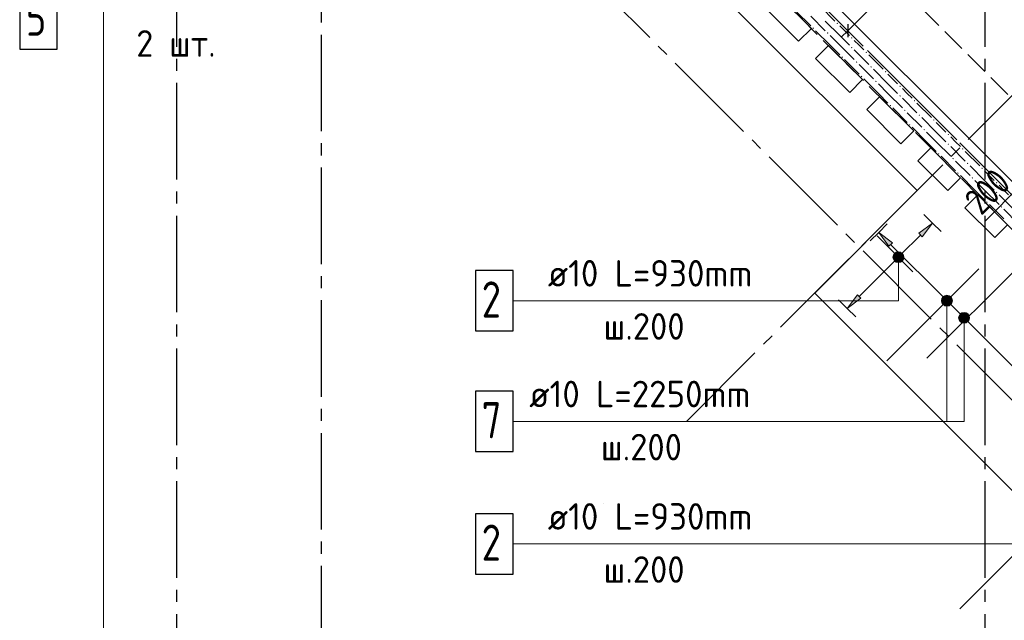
# Model space of a CAD drawing. Header units: millimetres. Extents: x 0 to 43617, y 0 to 59400.
# Tile 3 of 45: x 6625 to 14785, y 12268 to 17244. Entities that reach past the tile are written whole.
import ezdxf

# ---------------------------------------------------------------- set-up
doc = ezdxf.new("R2010")
doc.units = ezdxf.units.MM
doc.linetypes.add('______2', pattern=[270, 200, -70])
doc.linetypes.add('______5', pattern=[1100, 800, -100, 100, -100])
for name, color, linetype, lineweight in [('Standard', 7, 'Continuous', 25), ('Обрамление П-обр. равн.', 7, 'Continuous', 25), ('Оси', 40, '______5', 18), ('Позиционная метка линия выноска', 7, 'Continuous', 13), ('Позиционная метка номер позиции', 7, 'Continuous', 13), ('Примечания', 7, 'Continuous', 25), ('Фиксатор', 7, 'Continuous', 25)]:
    doc.layers.add(name, color=color, linetype=linetype, lineweight=lineweight)
doc.layers.add('ЖБ Перекрытие верхний уровень', color=7, linetype='Continuous', lineweight=25, true_color=0xe0e0ff)
doc.layers.add('ЖБ Стена верхний уровень', color=7, linetype='Continuous', lineweight=25, true_color=0x006e00)
doc.styles.add('GOST 2.304-81', font='txt')
doc.styles.add('ISOCPEUR', font='txt')

msp = doc.modelspace()

# ---------------------------------------------------------------- hatches: boundary and pattern name
at = {"layer": 'ЖБ Стена верхний уровень', "linetype": 'Continuous', "lineweight": 18, "transparency": 33554687}
for points in [[(13394.5, 17213.1), (13401, 17219.6), (13407.5, 17213.1), (13401, 17206.6)], [(13194.5, 17173.1), (13201, 17179.6), (13207.5, 17173.1), (13201, 17166.6)], [(13314.5, 17133.1), (13321, 17139.6), (13327.5, 17133.1), (13321, 17126.6)], [(13514.5, 17093.1), (13521, 17099.6), (13527.5, 17093.1), (13521, 17086.6)], [(13514.5, 17013.1), (13521, 17019.6), (13527.5, 17013.1), (13521, 17006.6)], [(13634.5, 16973.1), (13641, 16979.6), (13647.4, 16973.1), (13641, 16966.6)], [(13434.5, 16933.1), (13441, 16939.6), (13447.4, 16933.1), (13441, 16926.6)], [(13554.4, 16893.1), (13560.9, 16899.6), (13567.4, 16893.1), (13560.9, 16886.6)], [(13674.5, 16853.1), (13681, 16859.6), (13687.5, 16853.1), (13681, 16846.6)], [(13794.5, 16813.1), (13801, 16819.6), (13807.5, 16813.1), (13801, 16806.6)], [(13594.5, 16773.1), (13601, 16779.6), (13607.5, 16773.1), (13601, 16766.6)], [(13714.5, 16733.1), (13721, 16739.6), (13727.5, 16733.1), (13721, 16726.6)], [(13914.5, 16693.1), (13921, 16699.6), (13927.5, 16693.1), (13921, 16686.6)], [(13914.5, 16613.1), (13921, 16619.6), (13927.5, 16613.1), (13921, 16606.6)], [(14034.5, 16573.1), (14041, 16579.6), (14047.4, 16573.1), (14041, 16566.6)], [(13834.5, 16533.1), (13841, 16539.6), (13847.4, 16533.1), (13841, 16526.6)], [(13954.4, 16493.1), (13960.9, 16499.6), (13967.4, 16493.1), (13960.9, 16486.6)], [(14074.5, 16453.1), (14081, 16459.6), (14087.5, 16453.1), (14081, 16446.6)], [(14194.5, 16413.1), (14201, 16419.6), (14207.5, 16413.1), (14201, 16406.6)], [(13994.5, 16373.1), (14001, 16379.6), (14007.5, 16373.1), (14001, 16366.6)], [(14114.5, 16333.1), (14121, 16339.6), (14127.5, 16333.1), (14121, 16326.6)], [(14314.5, 16293.1), (14321, 16299.6), (14327.5, 16293.1), (14321, 16286.6)], [(14314.5, 16213.1), (14321, 16219.6), (14327.5, 16213.1), (14321, 16206.6)], [(14434.5, 16173.1), (14441, 16179.6), (14447.4, 16173.1), (14441, 16166.6)], [(14234.5, 16133.1), (14241, 16139.6), (14247.4, 16133.1), (14241, 16126.6)], [(14354.4, 16093.1), (14360.9, 16099.6), (14367.4, 16093.1), (14360.9, 16086.6)], [(14474.5, 16053.1), (14481, 16059.6), (14487.5, 16053.1), (14481, 16046.6)], [(14594.5, 16013.1), (14601, 16019.6), (14607.5, 16013.1), (14601, 16006.6)], [(14394.5, 15973.1), (14401, 15979.6), (14407.5, 15973.1), (14401, 15966.6)], [(14514.5, 15933.1), (14521, 15939.6), (14527.5, 15933.1), (14521, 15926.6)], [(14714.5, 15893.1), (14721, 15899.6), (14727.5, 15893.1), (14721, 15886.6)], [(14714.5, 15813.1), (14721, 15819.6), (14727.5, 15813.1), (14721, 15806.6)], [(14634.5, 15733.1), (14641, 15739.6), (14647.4, 15733.1), (14641, 15726.6)], [(14754.4, 15693.1), (14760.9, 15699.6), (14767.4, 15693.1), (14760.9, 15686.6)]]:
    msp.add_hatch(color=7, dxfattribs=at).paths.add_polyline_path(points, flags=16)
at = {"layer": 'Обрамление П-обр. равн.', "linetype": 'Continuous', "lineweight": 13, "transparency": 33554687}
for points in [[(14105.1, 15446.1), (14189.9, 15559.3), (14076.8, 15474.4)], [(13863.8, 15287.9), (13938.9, 15244.6), (13875.3, 15308.3)], [(13863.8, 15265), (13918.5, 15233.2), (13863.8, 15287.9)], [(13863.8, 15287.9), (13918.5, 15233.2), (13938.9, 15244.6)], [(13895.6, 15233.2), (13863.8, 15265), (13875.3, 15244.6)], [(13863.8, 15265), (13895.6, 15233.2), (13918.5, 15233.2)], [(13875.3, 15308.3), (13950.3, 15265), (13895.6, 15319.7)], [(13875.3, 15308.3), (13938.9, 15244.6), (13950.3, 15265)], [(13895.6, 15319.7), (13950.3, 15265), (13950.3, 15287.9)], [(13895.6, 15319.7), (13950.3, 15287.9), (13918.5, 15319.7)], [(13918.5, 15319.7), (13950.3, 15287.9), (13938.9, 15308.3)], [(14266.4, 14927.3), (14298.3, 14959.1), (14277.9, 14947.6)], [(14298.3, 14959.1), (14266.4, 14927.3), (14266.4, 14904.4)], [(14298.3, 14959.1), (14266.4, 14904.4), (14321.2, 14959.1)], [(14321.2, 14959.1), (14266.4, 14904.4), (14277.9, 14884)], [(14321.2, 14959.1), (14277.9, 14884), (14341.5, 14947.6)], [(14341.5, 14947.6), (14277.9, 14884), (14298.3, 14872.5)], [(14341.5, 14947.6), (14298.3, 14872.5), (14353, 14927.3)], [(14353, 14927.3), (14298.3, 14872.5), (14321.2, 14872.5)], [(14353, 14927.3), (14321.2, 14872.5), (14353, 14904.4)], [(14353, 14904.4), (14321.2, 14872.5), (14341.5, 14884)]]:
    msp.add_hatch(color=7, dxfattribs=at).paths.add_polyline_path(points)
for points in [[(13828.9, 15368.4), (13744, 15481.5), (13857.2, 15396.7)], [(13595.9, 14937), (13482.8, 14852.2), (13567.7, 14965.3)]]:
    msp.add_hatch(color=7, dxfattribs=at).paths.add_polyline_path(points, flags=16)
at = {"layer": 'Позиционная метка номер позиции', "linetype": 'Continuous', "lineweight": 13, "transparency": 33554687}
for points in [[(13945.8, 15298.9), (13868.4, 15298.9), (13862.1, 15276.4)], [(13945.8, 15298.9), (13862.1, 15276.4), (13952.1, 15276.4)], [(13952.1, 15276.4), (13862.1, 15276.4), (13868.4, 15253.9)], [(13929.6, 15315.1), (13884.6, 15315.1), (13868.4, 15298.9)], [(13929.6, 15315.1), (13868.4, 15298.9), (13945.8, 15298.9)], [(13952.1, 15276.4), (13868.4, 15253.9), (13945.8, 15253.9)], [(13884.6, 15315.1), (13929.6, 15315.1), (13907.1, 15321.4)], [(13945.8, 15253.9), (13868.4, 15253.9), (13884.6, 15237.7)], [(13945.8, 15253.9), (13884.6, 15237.7), (13929.6, 15237.7)], [(13929.6, 15237.7), (13884.6, 15237.7), (13907.1, 15231.4)], [(14348.4, 14938.3), (14271, 14938.3), (14264.7, 14915.8)], [(14348.4, 14938.3), (14264.7, 14915.8), (14354.7, 14915.8)], [(14332.2, 14954.5), (14287.2, 14954.5), (14271, 14938.3)], [(14332.2, 14954.5), (14271, 14938.3), (14348.4, 14938.3)], [(14287.2, 14954.5), (14332.2, 14954.5), (14309.7, 14960.8)], [(14354.7, 14915.8), (14264.7, 14915.8), (14271, 14893.3)], [(14354.7, 14915.8), (14271, 14893.3), (14348.4, 14893.3)], [(14348.4, 14893.3), (14271, 14893.3), (14287.2, 14877.1)], [(14348.4, 14893.3), (14287.2, 14877.1), (14332.2, 14877.1)], [(14332.2, 14877.1), (14287.2, 14877.1), (14309.7, 14870.8)], [(14489.8, 14796.9), (14412.4, 14796.9), (14406.1, 14774.4)], [(14489.8, 14796.9), (14406.1, 14774.4), (14496.1, 14774.4)], [(14496.1, 14774.4), (14406.1, 14774.4), (14412.4, 14751.9)], [(14473.6, 14813.1), (14428.6, 14813.1), (14412.4, 14796.9)], [(14473.6, 14813.1), (14412.4, 14796.9), (14489.8, 14796.9)], [(14496.1, 14774.4), (14412.4, 14751.9), (14489.8, 14751.9)], [(14428.6, 14813.1), (14473.6, 14813.1), (14451.1, 14819.4)], [(14489.8, 14751.9), (14412.4, 14751.9), (14428.6, 14735.7)], [(14489.8, 14751.9), (14428.6, 14735.7), (14473.6, 14735.7)], [(14473.6, 14735.7), (14428.6, 14735.7), (14451.1, 14729.4)]]:
    msp.add_hatch(color=7, dxfattribs=at).paths.add_polyline_path(points)

# ---------------------------------------------------------------- linework, layer by layer
at = {"layer": 'Standard', "color": 7, "linetype": 'Continuous', "lineweight": 13, "transparency": 33554687}
for p, q in [((13886.5, 17552.6), (13487, 17153.1)), ((13487, 17153.1), (13434, 17100.1)), ((14916.6, 15866.7), (14629.1, 15579.1))]:
    msp.add_line(p, q, dxfattribs=at)
at = {"layer": 'Standard', "color": 251, "linetype": 'Continuous', "lineweight": -3, "true_color": 0x656565, "transparency": 33554687}
for q in [(13398.6, 17241.5), (13575.4, 17064.7), (13487, 17153.1)]:
    msp.add_line((13487, 17153.1), q, dxfattribs=at)
at = {"layer": 'Standard', "color": 7, "linetype": 'Continuous', "lineweight": 25, "transparency": 33554687}
msp.add_line((13487, 17206.1), (13487, 17100.1), dxfattribs=at)
at = {"layer": 'Standard', "color": 254, "linetype": 'Continuous', "lineweight": 13, "true_color": 0xc4c4ff, "transparency": 33554687}
msp.add_lwpolyline([(7319, 10025), (33145, 10025), (33145, 57291), (7319, 57291), (7319, 10025)], dxfattribs=at)
at = {"layer": 'ЖБ Перекрытие верхний уровень', "color": 7, "linetype": 'Continuous', "lineweight": 18, "transparency": 33554687}
for p, q in [((11382.7, 18508), (14062.3, 15828.3)), ((12902.9, 17454.4), (13185.8, 17171.5)), ((13079.7, 17065.5), (12796.9, 17348.3)), ((13185.8, 17171.5), (13079.7, 17065.5)), ((13221.1, 16924), (13327.2, 17030.1)), ((13327.2, 17030.1), (13610, 16747.3)), ((13504, 16641.2), (13221.1, 16924)), ((13610, 16747.3), (13504, 16641.2)), ((13645.4, 16499.8), (13751.5, 16605.8)), ((13751.5, 16605.8), (14034.3, 16323)), ((13928.2, 16216.9), (13645.4, 16499.8)), ((14034.3, 16323), (13928.2, 16216.9)), ((14069.7, 16075.5), (14175.7, 16181.6)), ((14175.7, 16181.6), (14423.2, 15934.1)), ((14317.1, 15828), (14069.7, 16075.5)), ((14423.2, 15934.1), (14317.1, 15828)), ((14062.3, 15828.3), (13213.8, 14979.8)), ((14458.6, 15686.6), (14564.6, 15792.7)), ((14564.6, 15792.7), (14812.1, 15545.2)), ((14706.1, 15439.1), (14458.6, 15686.6)), ((14812.1, 15545.2), (14706.1, 15439.1)), ((13213.8, 14979.8), (18093.6, 10100))]:
    msp.add_line(p, q, dxfattribs=at)
at = {"layer": 'ЖБ Стена верхний уровень', "color": 251, "linetype": '______2', "lineweight": 13, "true_color": 0x656565, "transparency": 33554687}
for p, q in [((16275.6, 14364.6), (11375.3, 19264.8)), ((11375.3, 18982), (16134.1, 14223.2))]:
    msp.add_line(p, q, dxfattribs=at)
at = {"layer": 'ЖБ Стена верхний уровень', "color": 9, "linetype": 'Continuous', "lineweight": 18, "true_color": 0xc7c7c7, "transparency": 33554687}
for p, q in [((13060.9, 17313.1), (13181, 17193.1)), ((13260.9, 17353.1), (13381, 17233.1)), ((13181, 17273.1), (13301, 17153.1)), ((13421, 17113.1), (13301, 17233.1)), ((13341, 17033.1), (13221, 17153.1)), ((13421, 17193.1), (13501, 17113.1)), ((13341, 17113.1), (13421, 17033.1)), ((13421, 17113.1), (13501, 17033.1)), ((13581, 17033.1), (13541, 17073.1)), ((13341, 17033.1), (13421, 16953.1)), ((13421, 17033.1), (13541, 16913.1)), ((13541, 16993.1), (13660.9, 16873.1)), ((13621, 16993.1), (13581, 17033.1)), ((13460.9, 16913.1), (13581, 16793.1)), ((13660.9, 16953.1), (13781, 16833.1)), ((13581, 16873.1), (13701, 16753.1)), ((13821, 16713.1), (13701, 16833.1)), ((13741, 16633.1), (13621, 16753.1)), ((13821, 16793.1), (13901, 16713.1)), ((13741, 16713.1), (13821, 16633.1)), ((13821, 16713.1), (13901, 16633.1)), ((13981, 16633.1), (13941, 16673.1)), ((13741, 16633.1), (13821, 16553.1)), ((13821, 16633.1), (13941, 16513.1)), ((13941, 16593.1), (14060.9, 16473.1)), ((14021, 16593.1), (13981, 16633.1)), ((13860.9, 16513.1), (13981, 16393.1)), ((14060.9, 16553.1), (14181, 16433.1)), ((13981, 16473.1), (14101, 16353.1)), ((14221, 16313.1), (14101, 16433.1)), ((14141, 16233.1), (14021, 16353.1)), ((14221, 16393.1), (14301, 16313.1)), ((14141, 16313.1), (14221, 16233.1)), ((14221, 16313.1), (14301, 16233.1)), ((14381, 16233.1), (14341, 16273.1)), ((14141, 16233.1), (14221, 16153.1)), ((14221, 16233.1), (14341, 16113.1)), ((14341, 16193.1), (14460.9, 16073.1)), ((14421, 16193.1), (14381, 16233.1)), ((14260.9, 16113.1), (14381, 15993.1)), ((14460.9, 16153.1), (14581, 16033.1)), ((14381, 16073.1), (14501, 15953.1)), ((14621, 15913.1), (14501, 16033.1)), ((14621, 15993.1), (14701, 15913.1)), ((14541, 15833.1), (14421, 15953.1)), ((14541, 15913.1), (14621, 15833.1)), ((14621, 15913.1), (14701, 15833.1)), ((14541, 15833.1), (14621, 15753.1)), ((14621, 15833.1), (14741, 15713.1)), ((14781, 15833.1), (14741, 15873.1)), ((14821, 15793.1), (14781, 15833.1)), ((14741, 15793.1), (14860.9, 15673.1)), ((14660.9, 15713.1), (14781, 15593.1)), ((14781, 15673.1), (14901, 15553.1))]:
    msp.add_line(p, q, dxfattribs=at)
at = {"layer": 'Обрамление П-обр. равн.', "color": 251, "linetype": 'Continuous', "lineweight": 13, "true_color": 0x494949, "transparency": 33554687}
for p, q in [((14189.9, 15559.3), (14119.2, 15630)), ((13744, 15481.5), (13814.7, 15552.2)), ((14189.9, 15559.3), (14076.8, 15474.4)), ((14105.1, 15446.1), (14189.9, 15559.3)), ((14189.9, 15559.3), (14260.6, 15488.6)), ((14189.9, 15559.3), (14189.9, 15559.3)), ((13744, 15481.5), (13673.3, 15410.8)), ((13744, 15481.5), (13857.2, 15396.7)), ((13828.9, 15368.4), (13744, 15481.5)), ((13744, 15481.5), (13744, 15481.5)), ((13928.3, 15297.7), (14090.9, 15460.3)), ((14076.8, 15474.4), (14105.1, 15446.1)), ((13857.2, 15396.7), (13828.9, 15368.4)), ((13843, 15382.5), (14288.5, 14937)), ((13875.3, 15308.3), (13875.3, 15308.3)), ((13581.8, 14951.2), (13885.9, 15255.2)), ((13938.9, 15244.6), (13938.9, 15244.6)), ((13482.8, 14852.2), (13567.7, 14965.3)), ((13595.9, 14937), (13482.8, 14852.2)), ((13567.7, 14965.3), (13595.9, 14937)), ((14341.5, 14947.6), (14341.5, 14947.6)), ((13482.8, 14852.2), (13412.1, 14922.9)), ((13482.8, 14852.2), (13553.5, 14781.5)), ((13482.8, 14852.2), (13482.8, 14852.2)), ((14277.9, 14884), (14277.9, 14884)), ((14330.9, 14894.6), (15342.1, 13883.4))]:
    msp.add_line(p, q, dxfattribs=at)
at = {"layer": 'Обрамление П-обр. равн.', "color": 7, "linetype": 'Continuous', "lineweight": 25, "transparency": 33554687}
for p, q in [((13730.3, 15453.2), (14027.3, 15156.2)), ((13811.4, 14417.5), (14575.1, 15181.2)), ((14907.4, 15202.4), (14143.7, 14438.7))]:
    msp.add_line(p, q, dxfattribs=at)
at = {"layer": 'Обрамление П-обр. равн.', "color": 7, "linetype": 'Continuous', "lineweight": 13, "transparency": 33554687}
for p, q in [((10871.8, 14915.8), (12913.8, 14915.8)), ((10827.8, 13915.8), (12913.8, 13915.8)), ((10871.8, 12901.5), (12913.8, 12901.5))]:
    msp.add_line(p, q, dxfattribs=at)
at = {"layer": 'Обрамление П-обр. равн.', "color": 7, "linetype": 'Continuous', "lineweight": 25, "transparency": 33554687}
for points in [[(6625.2, 17001), (6935.2, 17001), (6935.2, 17501), (6625.2, 17501), (6625.2, 17001)], [(10403.8, 14665.8), (10713.8, 14665.8), (10713.8, 15165.8), (10403.8, 15165.8), (10403.8, 14665.8)], [(10403.8, 13665.8), (10713.8, 13665.8), (10713.8, 14165.8), (10403.8, 14165.8), (10403.8, 13665.8)], [(10403.8, 12651.5), (10713.8, 12651.5), (10713.8, 13151.5), (10403.8, 13151.5), (10403.8, 12651.5)]]:
    msp.add_lwpolyline(points, dxfattribs=at)
at = {"layer": 'Обрамление П-обр. равн.', "color": 251, "linetype": 'Continuous', "lineweight": 13, "true_color": 0x494949, "transparency": 33554687}
for centre in [(13907.1, 15276.4), (14309.7, 14915.8)]:
    msp.add_circle(centre, 45, dxfattribs=at)
at = {"layer": 'Оси', "color": 8, "linetype": '______5', "lineweight": -3, "transparency": 33554687}
for p, q in [((9124, 57820), (9124, 7100)), ((7924, 57420), (7924, 7100)), ((14624, 57420), (14624, 7100)), ((12153.1, 13919.1), (30455.9, 32221.9)), ((14415.9, 12363.5), (32365.1, 30312.7)), ((17361.8, 13278.4), (8221.6, 22418.5)), ((16513.2, 12429.8), (7199.9, 21743.1)), ((11467.2, 13233.2), (11467.2, 13233.2)), ((11467.2, 13233.2), (11467.2, 13233.2))]:
    msp.add_line(p, q, dxfattribs=at)
at = {"layer": 'Позиционная метка линия выноска', "color": 251, "linetype": 'Continuous', "lineweight": 13, "true_color": 0x494949, "transparency": 33554687}
msp.add_lwpolyline([(7974.8, 21025.2), (10507.8, 18478.7), (11391.2, 19362.1), (16546, 14207.3), (15623.2, 13362.3), (18325.5, 10660), (19834, 10660), (19834, 11910), (26554, 11910), (26554, 10660), (29494, 10660), (29494, 11910), (33024, 11910)], dxfattribs=at)
at = {"layer": 'Позиционная метка номер позиции', "color": 7, "linetype": 'Continuous', "lineweight": 13, "transparency": 33554687}
for p, q in [((13862.1, 15276.4), (13862.1, 15276.4)), ((13907.1, 15321.4), (13907.1, 15321.4)), ((13952.1, 15276.4), (13952.1, 15276.4)), ((13907.1, 15231.4), (13907.1, 15231.4)), ((14309.7, 14960.8), (14309.7, 14960.8)), ((14264.7, 14915.8), (14264.7, 14915.8)), ((14309.7, 14870.8), (14309.7, 14870.8)), ((14354.7, 14915.8), (14354.7, 14915.8)), ((14406.1, 14774.4), (14406.1, 14774.4)), ((14451.1, 14819.4), (14451.1, 14819.4)), ((14496.1, 14774.4), (14496.1, 14774.4)), ((14451.1, 14729.4), (14451.1, 14729.4))]:
    msp.add_line(p, q, dxfattribs=at)
for points in [[(13907.1, 15276.4), (13907.1, 14915.8), (10713.8, 14915.8)], [(14309.7, 14915.8), (14309.7, 13915.8), (10713.8, 13915.8)], [(14451.1, 14774.4), (14451.1, 13915.8), (10713.8, 13915.8)], [(15218.3, 13901.5), (15218.3, 12901.5), (10713.8, 12901.5)]]:
    msp.add_lwpolyline(points, dxfattribs=at)
for centre in [(13907.1, 15276.4), (14309.7, 14915.8), (14451.1, 14774.4)]:
    msp.add_circle(centre, 45, dxfattribs=at)
at = {"layer": 'Примечания', "color": 7, "linetype": '______2', "lineweight": 18, "transparency": 33554687}
msp.add_line((10855.5, 20583.7), (16370.9, 15068.3), dxfattribs=at)

# ---------------------------------------------------------------- texts
at = {"layer": 'Standard', "color": 7, "linetype": 'Continuous', "lineweight": 25, "transparency": 33554687, "insert": (14593.8, 15614.5), "char_height": 220, "width": 531.959, "attachment_point": 7, "rotation": 45, "style": 'GOST 2.304-81'}
msp.add_mtext('200', dxfattribs=at)
at = {"layer": 'Обрамление П-обр. равн.', "color": 7, "linetype": 'Continuous', "lineweight": 13, "transparency": 33554687, "attachment_point": 7, "style": 'ISOCPEUR'}
for s, insert, char_height, width in [('\\W0.78;5', (6675.2, 17111), 300, 326.407), ('\\W0.96;ø10 L=930mm ', (11001.8, 15033.1), 220, 1996.278), ('\\W0.78;2', (10453.8, 14775.8), 300, 326.407), ('\\W0.95;ш.200 ', (11463.8, 14593.2), 220, 962.129), ('\\W0.96;ø10 L=2250mm ', (10847.8, 14033.1), 220, 2150.516), ('\\W0.78;7', (10453.8, 13775.8), 300, 326.407), ('\\W0.95;ш.200 ', (11441.8, 13593.2), 220, 962.136), ('\\W0.96;ø10 L=930mm ', (11001.8, 13018.9), 220, 1996.278), ('\\W0.78;2', (10453.8, 12761.5), 300, 326.407), ('\\W0.95;ш.200 ', (11463.8, 12578.9), 220, 962.129)]:
    msp.add_mtext(s, dxfattribs=dict(at, insert=insert, char_height=char_height, width=width))
at = {"layer": 'Фиксатор', "color": 7, "linetype": 'Continuous', "lineweight": 25, "transparency": 33554687, "insert": (7591.2, 16937.4), "char_height": 220, "width": 851.609, "attachment_point": 7, "style": 'ISOCPEUR'}
msp.add_mtext('\\W0.94;2 шт.', dxfattribs=at)

doc.saveas('drawing.dxf')
